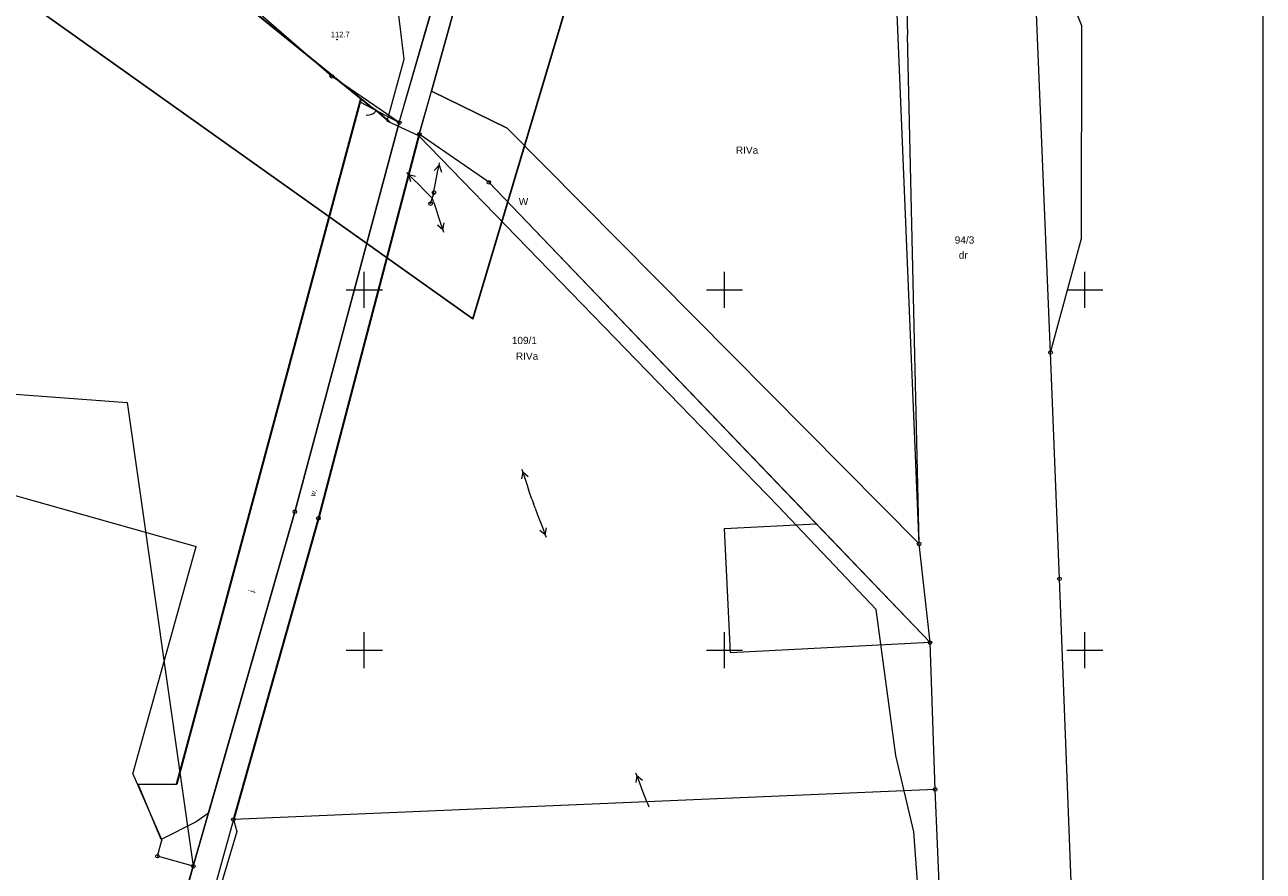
# Model space of a CAD drawing. Header units: centimetres. Extents: x 934830964 to 934860164, y -397494335 to -397452790.
# Tile 3 of 14: x 934842973 to 934860159, y -397488395 to -397476647. Entities that reach past the tile are written whole.
import ezdxf

# ---------------------------------------------------------------- set-up
doc = ezdxf.new("R2010")
doc.units = ezdxf.units.CM
doc.header["$LTSCALE"] = 0.1
doc.layers.add('0-1', color=2, linetype='Continuous', lineweight=5, true_color=0xffff00)
for name, color, linetype, lineweight in [('140-Punkty robocze', 7, 'Continuous', 25), ('202-punkt graniczny', 7, 'Continuous', 25), ('203-punkt graniczny', 7, 'Continuous', 25), ('209-oznaczenie konturu klasyfikacyjnego', 7, 'Continuous', 25), ('210-oznaczenie konturu użytku gruntowego', 7, 'Continuous', 25), ('211-numer działki ewidencyjnej', 7, 'Continuous', 25), ('217-kontur klasyfikacyjny', 7, 'Continuous', 25), ('218-kontur użytku gruntowego', 7, 'Continuous', 25), ('219-działka ewidencyjna', 7, 'Continuous', 25), ('furtka', 7, 'Continuous', 25), ('jezdnia (powierzchnia)', 7, 'Continuous', 25), ('jezdnia (powierzchnia)-Atr17', 7, 'Continuous', 25), ('ogrodzenie trwałe', 7, 'Continuous', 25), ('ogrodzenie trwałe (linia)', 7, 'Continuous', 25), ('Pieczątka na wyrysie', 7, 'Continuous', 25), ('pikieta naturalna', 7, 'Continuous', 25), ('pikieta naturalna-Atr2', 7, 'Continuous', 25), ('przewód elektroenergetyczny niskiego napięcia (linia) - symbol', 7, 'Continuous', 25), ('przewód telekomunikacyjny (linia)', 7, 'Continuous', 25), ('Ramki i opis wydruku', 7, 'Continuous', 25), ('rów przydrożny (powierzchnia)', 7, 'Continuous', 25), ('rów przydrożny (powierzchnia)-Atr17', 7, 'Continuous', 25), ('słup łączony (linia)', 7, 'Continuous', 25), ('słup łączony (linia) - symbol', 7, 'Continuous', 25), ('Wstawianie ramki sekcyjnej z opisem', 7, 'Continuous', 25)]:
    doc.layers.add(name, color=color, linetype=linetype, lineweight=lineweight)
doc.styles.add('Arial', font='arial.ttf')

# ---------------------------------------------------------------- blocks, each defined once
blk = doc.blocks.new('202')
at = {"layer": '0-1', "color": 7, "linetype": 'Continuous', "lineweight": 5, "transparency": 33554687}
blk.add_circle((0, 0), 25, dxfattribs=at)
blk = doc.blocks.new('203')
at = {"layer": '0-1', "linetype": 'Continuous', "lineweight": 0, "transparency": 33554687}
h = blk.add_hatch(color=7, dxfattribs=at)
edge = h.paths.add_edge_path()
edge.add_arc((0, 0), 4.5, 270, 360, ccw=False)
edge.add_arc((0, 0), 4.5, 180, 270, ccw=False)
edge.add_arc((0, 0), 4.5, 90, 180, ccw=False)
edge.add_arc((0, 0), 4.5, 0, 90, ccw=False)
blk = doc.blocks.new('SM05')
at = {"layer": '0-1', "color": 7, "linetype": 'Continuous', "lineweight": 13, "transparency": 33554687}
blk.add_circle((0, 0), 25, dxfattribs=at)
blk = doc.blocks.new('PE04')
at = {"layer": '0-1', "color": 7, "linetype": 'Continuous', "lineweight": 13, "transparency": 33554687}
for p, q in [((65, 0), (0, 0)), ((65, 0), (165, 0)), ((165, 0), (265, 0)), ((265, 0), (365, 0)), ((365, 0), (465, 0)), ((465, 0), (378.4, 50)), ((465, 0), (378.4, -50)), ((465, 0), (500, 0))]:
    blk.add_line(p, q, dxfattribs=at)
blk = doc.blocks.new('PIKIETA')
at = {"layer": '0-1', "color": 7, "linetype": 'Continuous', "lineweight": 5, "transparency": 33554687}
blk.add_circle((0, 0), 4.5, dxfattribs=at)
blk = doc.blocks.new('OK04')
at = {"layer": '0-1', "color": 7, "linetype": 'Continuous', "lineweight": 5, "transparency": 33554687}
blk.add_arc((150, 0.1), 150, 120, 180, dxfattribs=at)
blk = doc.blocks.new('PW01')
at = {"layer": '0-1', "linetype": 'Continuous', "lineweight": 0, "transparency": 33554687}
h = blk.add_hatch(color=7, dxfattribs=at)
edge = h.paths.add_edge_path()
edge.add_arc((0, 0), 4.5, 270, 360, ccw=False)
edge.add_arc((0, 0), 4.5, 180, 270, ccw=False)
edge.add_arc((0, 0), 4.5, 90, 180, ccw=False)
edge.add_arc((0, 0), 4.5, 0, 90, ccw=False)

msp = doc.modelspace()

# ---------------------------------------------------------------- linework, layer by layer
at = {"layer": '217-kontur klasyfikacyjny', "color": 3, "linetype": 'Continuous', "lineweight": 18, "true_color": 0x00ff00, "transparency": 33554687}
for p, q in [((934847231, -397477362), (934843011, -397473687)), ((934849559, -397474191), (934848615, -397477568)), ((934855384, -397483852), (934855027, -397475210)), ((934848170, -397478005), (934847231, -397477362)), ((934848615, -397477568), (934849665, -397478080)), ((934846721, -397483406), (934848170, -397478005)), ((934849665, -397478080), (934855384, -397483852)), ((934848447, -397478167), (934847048, -397483496)), ((934849413, -397478833), (934848447, -397478167)), ((934853957, -397483575), (934849413, -397478833)), ((934838378, -397481438), (934844395, -397481890)), ((934844395, -397481890), (934845312, -397488326)), ((934845312, -397488326), (934846721, -397483406)), ((934847048, -397483496), (934845868, -397487679)), ((934852683, -397483637), (934853957, -397483575)), ((934852767, -397485362), (934852683, -397483637)), ((934855535, -397485222), (934852767, -397485362)), ((934855606, -397487260), (934855535, -397485222)), ((934855798, -397491827), (934855606, -397487260)), ((934845868, -397487679), (934845419, -397489298))]:
    msp.add_line(p, q, dxfattribs=at)
at = {"layer": '218-kontur użytku gruntowego', "color": 3, "linetype": 'Continuous', "lineweight": 18, "true_color": 0x00ff00, "transparency": 33554687}
for p, q in [((934848170, -397478005), (934850373, -397470292)), ((934847231, -397477362), (934843011, -397473687)), ((934848615, -397477568), (934849559, -397474191)), ((934857640, -397476662), (934856944, -397474900)), ((934855384, -397483852), (934855027, -397475210)), ((934857637, -397479615), (934857640, -397476662)), ((934848170, -397478005), (934847231, -397477362)), ((934848447, -397478167), (934848615, -397477568)), ((934849665, -397478080), (934848615, -397477568)), ((934846721, -397483406), (934848170, -397478005)), ((934855384, -397483852), (934849665, -397478080)), ((934848447, -397478167), (934847048, -397483496)), ((934849413, -397478833), (934848447, -397478167)), ((934853957, -397483575), (934849413, -397478833)), ((934857208, -397481194), (934857637, -397479615)), ((934857331, -397484337), (934857208, -397481194)), ((934838378, -397481438), (934844395, -397481890)), ((934844395, -397481890), (934845312, -397488326)), ((934845312, -397488326), (934846721, -397483406)), ((934847048, -397483496), (934845868, -397487679)), ((934852683, -397483637), (934853957, -397483575)), ((934852767, -397485362), (934852683, -397483637)), ((934853957, -397483575), (934855535, -397485222)), ((934855535, -397485222), (934855384, -397483852)), ((934857621, -397491791), (934857331, -397484337)), ((934855535, -397485222), (934852767, -397485362)), ((934855606, -397487260), (934855535, -397485222)), ((934855798, -397491827), (934855606, -397487260)), ((934845868, -397487679), (934845419, -397489298)), ((934845312, -397488326), (934844792, -397490136))]:
    msp.add_line(p, q, dxfattribs=at)
at = {"layer": '219-działka ewidencyjna', "color": 7, "linetype": 'Continuous', "lineweight": 18, "transparency": 33554687}
for p, q in [((934848170, -397478005), (934850373, -397470292)), ((934847231, -397477362), (934843011, -397473687)), ((934849559, -397474191), (934848447, -397478167)), ((934855384, -397483852), (934854983, -397474157)), ((934855140, -397474151), (934855224, -397476791)), ((934857208, -397481194), (934856944, -397474900)), ((934855384, -397483852), (934855224, -397476791)), ((934848170, -397478005), (934847231, -397477362)), ((934848170, -397478005), (934846721, -397483406)), ((934848447, -397478167), (934847048, -397483496)), ((934849413, -397478833), (934848447, -397478167)), ((934855535, -397485222), (934849413, -397478833)), ((934857331, -397484337), (934857208, -397481194)), ((934838251, -397481888), (934845353, -397483890)), ((934846721, -397483406), (934845312, -397488326)), ((934847048, -397483496), (934845868, -397487679)), ((934844472, -397487045), (934845353, -397483890)), ((934855535, -397485222), (934855384, -397483852)), ((934857621, -397491791), (934857331, -397484337)), ((934855606, -397487260), (934855535, -397485222)), ((934844472, -397487045), (934844875, -397487962)), ((934855606, -397487260), (934845868, -397487679)), ((934855798, -397491827), (934855606, -397487260)), ((934845868, -397487679), (934845159, -397490237)), ((934844813, -397488186), (934844875, -397487962)), ((934845312, -397488326), (934844813, -397488186)), ((934845312, -397488326), (934844792, -397490136))]:
    msp.add_line(p, q, dxfattribs=at)
at = {"layer": 'furtka', "color": 7, "linetype": 'Continuous', "lineweight": 18, "transparency": 33554687}
msp.add_line((934847850, -397477839), (934847758, -397477771), dxfattribs=at)
at = {"layer": 'jezdnia (powierzchnia)', "color": 7, "linetype": 'Continuous', "lineweight": 18, "transparency": 33554687, "flags": 128}
msp.add_lwpolyline([(934845524, -397487587), (934845351, -397487708), (934844867, -397487956), (934844545, -397487185), (934845080, -397487188), (934847624, -397477716), (934848170, -397478005), (934846721, -397483406)], close=True, dxfattribs=at)
at = {"layer": 'ogrodzenie trwałe', "color": 7, "linetype": 'Continuous', "lineweight": 35, "transparency": 33554687}
for p, q in [((934847636, -397477672), (934845080, -397487188)), ((934847850, -397477839), (934848031, -397477994))]:
    msp.add_line(p, q, dxfattribs=at)
at = {"layer": 'ogrodzenie trwałe', "color": 7, "linetype": 'Continuous', "lineweight": 35, "transparency": 33554687, "flags": 128}
msp.add_lwpolyline([(934840859, -397472751), (934841772, -397472978), (934843060, -397473729), (934845157, -397475657), (934847758, -397477771)], dxfattribs=at)
at = {"layer": 'ogrodzenie trwałe (linia)', "color": 7, "linetype": 'Continuous', "lineweight": 35, "transparency": 33554687, "flags": 128}
msp.add_lwpolyline([(934848443, -397478187), (934848447, -397478167), (934847048, -397483496), (934845868, -397487679)], dxfattribs=at)
at = {"layer": 'Pieczątka na wyrysie', "color": 5, "linetype": 'Continuous', "lineweight": 25, "true_color": 0x0000ff, "transparency": 33554687, "flags": 128}
msp.add_lwpolyline([(934833914, -397472225), (934841746, -397475436), (934849189, -397480727), (934855187, -397460654), (934854728, -397458785), (934847073, -397456103), (934844109, -397460866), (934841076, -397460690), (934838077, -397463476), (934836983, -397465664)], close=True, dxfattribs=at)
at = {"layer": 'przewód telekomunikacyjny (linia)', "color": 30, "linetype": 'Continuous', "lineweight": 18, "true_color": 0xff7f00, "transparency": 33554687, "flags": 128}
msp.add_lwpolyline([(934855917, -397494335), (934855791, -397491085), (934855733, -397490639), (934855493, -397490316), (934855310, -397487848), (934855062, -397486787), (934854789, -397484761), (934854210, -397484152), (934853424, -397483325), (934848443, -397478187), (934848001, -397477986), (934848240, -397477125), (934848148, -397476403)], dxfattribs=at)
at = {"layer": 'Ramki i opis wydruku', "color": 7, "linetype": 'Continuous', "lineweight": 13, "transparency": 33554687, "flags": 128}
for points in [[(934830969, -397494330), (934860159, -397494330), (934860159, -397452790), (934830969, -397452790)], [(934830969, -397494335), (934860159, -397494335), (934860159, -397452835), (934830969, -397452835)]]:
    msp.add_lwpolyline(points, close=True, dxfattribs=at)
at = {"layer": 'rów przydrożny (powierzchnia)', "color": 7, "linetype": 'Continuous', "lineweight": 18, "transparency": 33554687}
msp.add_line((934845916, -397487842), (934843992, -397494335), dxfattribs=at)
at = {"layer": 'rów przydrożny (powierzchnia)', "color": 7, "linetype": 'Continuous', "lineweight": 18, "transparency": 33554687, "flags": 128}
msp.add_lwpolyline([(934843657, -397494335), (934844792, -397490136), (934845312, -397488326), (934846721, -397483406), (934848170, -397478005), (934850414, -397470297), (934850503, -397470044), (934850855, -397470152), (934850818, -397470277), (934849559, -397474191), (934848447, -397478167), (934847049, -397483496), (934845868, -397487679), (934845916, -397487842)], dxfattribs=at)
at = {"layer": 'słup łączony (linia)', "color": 7, "linetype": 'Continuous', "lineweight": 18, "transparency": 33554687}
msp.add_line((934848604, -397479129), (934848652, -397478976), dxfattribs=at)
at = {"layer": 'Wstawianie ramki sekcyjnej z opisem', "color": 7, "linetype": 'Continuous', "lineweight": 13, "transparency": 33554687}
for p, q in [((934847685, -397480577), (934847685, -397480077)), ((934852685, -397480577), (934852685, -397480077)), ((934857685, -397480577), (934857685, -397480077)), ((934847435, -397480327), (934847935, -397480327)), ((934852435, -397480327), (934852935, -397480327)), ((934857435, -397480327), (934857935, -397480327)), ((934847685, -397485577), (934847685, -397485077)), ((934852685, -397485577), (934852685, -397485077)), ((934857685, -397485577), (934857685, -397485077)), ((934847435, -397485327), (934847935, -397485327)), ((934852435, -397485327), (934852935, -397485327)), ((934857435, -397485327), (934857935, -397485327))]:
    msp.add_line(p, q, dxfattribs=at)

# ---------------------------------------------------------------- block references
at = {"layer": '140-Punkty robocze', "color": 7, "transparency": 33554687}
for p in [(934847307, -397476853), (934847758, -397477771), (934847850, -397477839), (934848031, -397477994), (934849189, -397480727)]:
    msp.add_blockref('PIKIETA', p, dxfattribs=at)
at = {"layer": '202-punkt graniczny', "color": 7, "transparency": 33554687}
for p in [(934847231, -397477362), (934848170, -397478005), (934848447, -397478167), (934849413, -397478833), (934857208, -397481194), (934846721, -397483406), (934847048, -397483496), (934855384, -397483852), (934857331, -397484337), (934855535, -397485222), (934855606, -397487260), (934845868, -397487679), (934844813, -397488186), (934845312, -397488326)]:
    msp.add_blockref('202', p, dxfattribs=at)
at = {"layer": '203-punkt graniczny', "color": 7, "transparency": 33554687}
for p in [(934855224, -397476791), (934845353, -397483890), (934844472, -397487045), (934844875, -397487962)]:
    msp.add_blockref('203', p, dxfattribs=at)
at = {"layer": 'furtka', "color": 7, "transparency": 33554687, "rotation": 143.531}
msp.add_blockref('OK04', (934847850, -397477839), dxfattribs=at)
at = {"layer": 'pikieta naturalna', "color": 7, "transparency": 33554687}
msp.add_blockref('PW01', (934847307, -397476853), dxfattribs=at)
at = {"layer": 'przewód elektroenergetyczny niskiego napięcia (linia) - symbol', "color": 1, "true_color": 0xff0000, "transparency": 33554687}
for p, rotation in [((934848628, -397479052), 135.114), ((934848628, -397479052), 78.24400000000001), ((934848628, -397479052), 288.305), ((934850031, -397483293), 108.305), ((934850031, -397483293), 290.83), ((934851632, -397487501), 110.83)]:
    msp.add_blockref('PE04', p, dxfattribs=dict(at, rotation=rotation))
at = {"layer": 'słup łączony (linia) - symbol', "color": 7, "transparency": 33554687}
for p in [(934848652, -397478976), (934848604, -397479129)]:
    msp.add_blockref('SM05', p, dxfattribs=at)

# ---------------------------------------------------------------- texts
at = {"layer": '209-oznaczenie konturu klasyfikacyjnego', "color": 3, "true_color": 0x00ff00, "transparency": 33554687, "char_height": 100, "attachment_point": 1, "line_spacing_factor": 0.25, "style": 'Arial'}
for insert in [(934852841, -397478337), (934849788, -397481196)]:
    msp.add_mtext('RIVa', dxfattribs=dict(at, insert=insert))
at = {"layer": '210-oznaczenie konturu użytku gruntowego', "color": 3, "true_color": 0x00ff00, "transparency": 33554687, "char_height": 100, "attachment_point": 1, "line_spacing_factor": 0.25, "style": 'Arial'}
for s, insert in [('W', (934849828, -397479049)), ('dr', (934855934, -397479794))]:
    msp.add_mtext(s, dxfattribs=dict(at, insert=insert))
at = {"layer": '211-numer działki ewidencyjnej', "color": 7, "transparency": 33554687, "char_height": 100, "attachment_point": 1, "line_spacing_factor": 0.25, "style": 'Arial'}
for s, insert in [('94/3', (934855878, -397479584)), ('109/1', (934849731, -397480978))]:
    msp.add_mtext(s, dxfattribs=dict(at, insert=insert))
at = {"layer": 'jezdnia (powierzchnia)-Atr17', "color": 7, "transparency": 33554687, "insert": (934846076, -397484509), "char_height": 75, "attachment_point": 1, "rotation": 74.019, "line_spacing_factor": 0.25, "style": 'Arial'}
msp.add_mtext('j.', dxfattribs=at)
at = {"layer": 'pikieta naturalna-Atr2', "color": 7, "transparency": 33554687, "insert": (934847220, -397476744), "char_height": 75, "attachment_point": 1, "line_spacing_factor": 0.25, "style": 'Arial'}
msp.add_mtext('112.7', dxfattribs=at)
at = {"layer": 'rów przydrożny (powierzchnia)-Atr17', "color": 7, "transparency": 33554687, "insert": (934846929, -397483181), "char_height": 75, "attachment_point": 1, "rotation": 75.3, "line_spacing_factor": 0.25, "style": 'Arial'}
msp.add_mtext('w.', dxfattribs=at)
msp.add_mtext('w.', dxfattribs=at)

doc.saveas('drawing.dxf')
